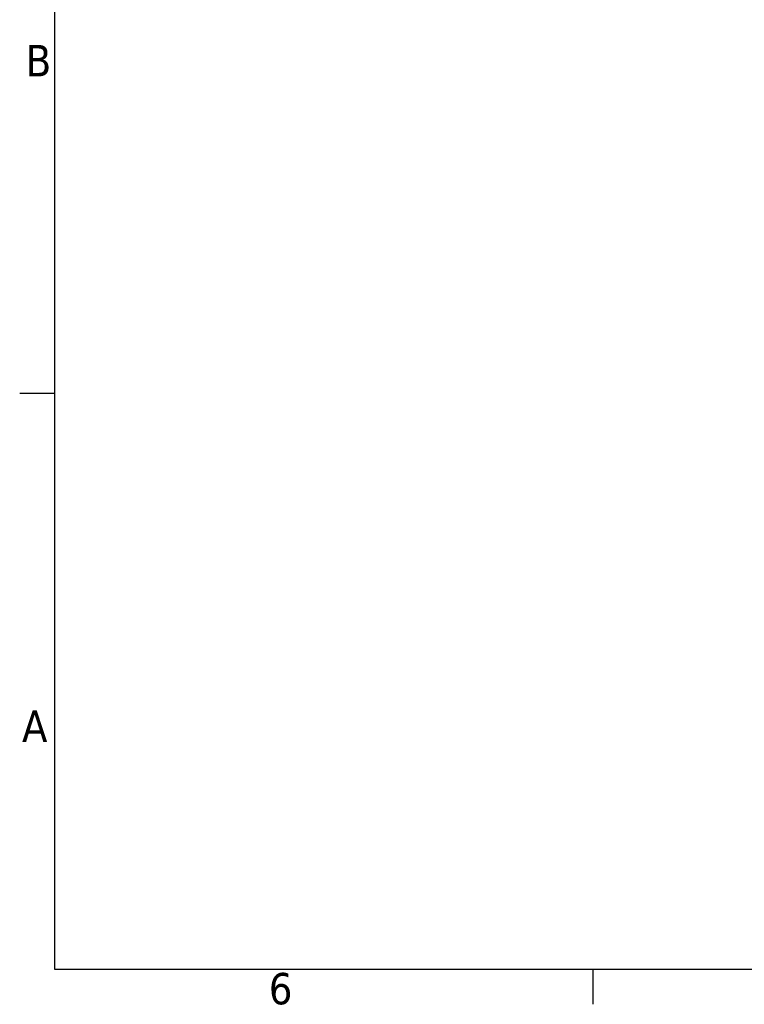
# Model space of a CAD drawing. Header units: millimetres. Extents: x 0 to 5040, y 0 to 3564.
# Tile 1 of 45: x 73 to 1043, y 73 to 1391. Entities that reach past the tile are written whole.
import ezdxf

# ---------------------------------------------------------------- set-up
doc = ezdxf.new("R2010")
doc.units = ezdxf.units.MM
doc.header["$LTSCALE"] = 12
doc.layers.get('0').update_dxf_attribs({"lineweight": 25})
doc.layers.add('Geometria schizzo (ISO)', color=7, linetype='Continuous', lineweight=25)
doc.layers.add('Simbolo (ISO)', color=7, linetype='Continuous', lineweight=25)
doc.styles.add('Testo nota (ISO)', font='tahoma.ttf')

# ---------------------------------------------------------------- blocks, each defined once
blk = doc.blocks.new('Bordi Bordo di default')
at = {"layer": 'Geometria schizzo (ISO)'}
for p, q in [((10, 74.25), (6.1, 74.25)), ((70, 10), (70, 6.1))]:
    blk.add_line(p, q, dxfattribs=at)
at = {"layer": 'Geometria schizzo (ISO)', "flags": 128}
blk.add_lwpolyline([(10, 10), (10, 287), (410, 287), (410, 10), (10, 10)], dxfattribs=at)
at = {"layer": 'Simbolo (ISO)', "char_height": 3.5, "attachment_point": 7, "style": 'Testo nota (ISO)'}
for s, insert in [('B', (6.78, 109.63)), ('A', (6.36, 35.38)), ('6', (33.88, 6.03))]:
    blk.add_mtext(s, dxfattribs=dict(at, insert=insert))

msp = doc.modelspace()

# ---------------------------------------------------------------- block references
at = {"xscale": 12, "yscale": 12, "zscale": 12}
msp.add_blockref('Bordi Bordo di default', (0, 0), dxfattribs=at)

doc.saveas('drawing.dxf')
